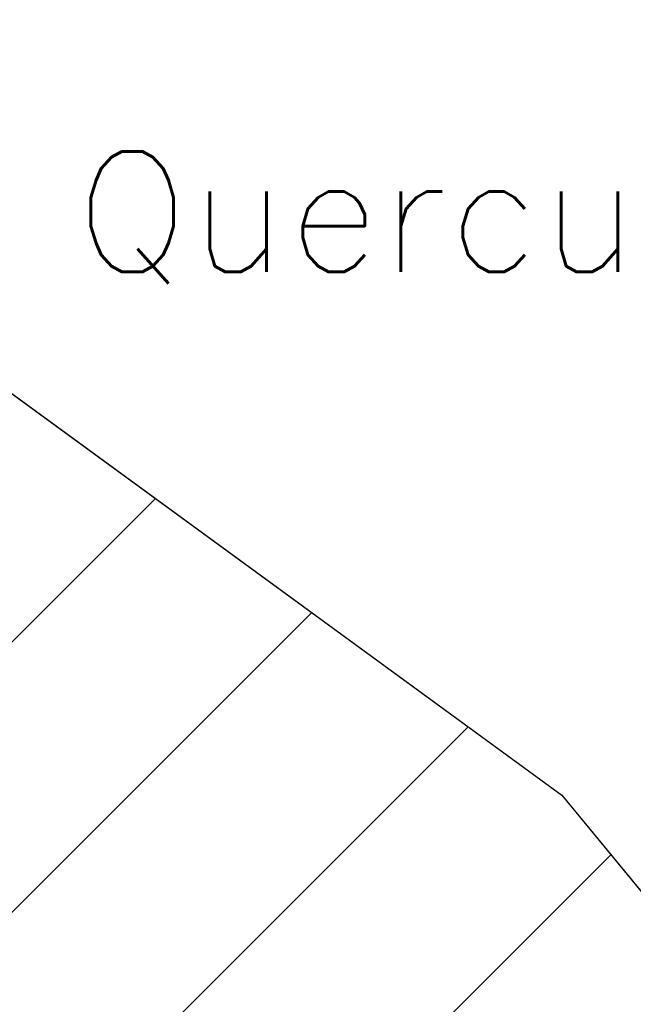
# Model space of a CAD drawing. Header units: metres. Extents: x 102852 to 106916, y 385458 to 392749.
# Tile 42 of 47: x 105114 to 105119, y 388209 to 388217. Entities that reach past the tile are written whole.
import ezdxf
from ezdxf.enums import TextEntityAlignment as Align

# ---------------------------------------------------------------- set-up
doc = ezdxf.new("R2010")
doc.units = ezdxf.units.M
for name, color, linetype, lineweight in [('0-BEPLANTING', 14, 'Continuous', 30), ('B-WE-GR-STRUIK-G', 90, 'Continuous', 13), ('Boomsoort', 10, 'Continuous', 0)]:
    doc.layers.add(name, color=color, linetype=linetype, lineweight=lineweight)
doc.styles.add('Style-txt', font='txt.shx')

msp = doc.modelspace()

# ---------------------------------------------------------------- hatches: boundary and pattern name
at = {"layer": '0-BEPLANTING', "ltscale": 0.2}
h = msp.add_hatch(dxfattribs=at)
h.set_pattern_fill('ANSI31', color=256, scale=0.1, pattern_type=2)
h.set_pattern_definition([(44.99999999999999, (0, 0), (-1.122532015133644, 1.122532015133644), [])])
h.paths.add_polyline_path([(105065.7370000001, 388136.462), (105067.3500000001, 388138.352), (105071.3510000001, 388142.347), (105071.0813859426, 388142.5762335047), (105072.1480000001, 388141.63), (105101.0680000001, 388172.737), (105108.5350000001, 388185.584), (105118.8030000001, 388203.572), (105116.5560000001, 388206.183), (105105.2830000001, 388216.058), (105068.9620000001, 388247.964), (105041.0390000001, 388272.612), (105028.4800000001, 388284.381), (105012.7060000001, 388305.132), (104993.4690000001, 388321.613), (105005.563370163, 388330.0038712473), (105028.7960000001, 388296.517), (105043.8710000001, 388275.93), (105049.9910000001, 388269.913), (105088.3190000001, 388237.582), (105113.4635000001, 388214.082), (105118.3005000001, 388210.551), (105121.3606606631, 388206.818026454), (105120.5221192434, 388203.662402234), (105101.8985380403, 388171.8195439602), (105076.5953192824, 388144.2706867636), (105049.7342216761, 388115.2153023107), (105008.9474457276, 388153.1602093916), (105008.6190000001, 388152.827), (105008.3600598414, 388153.037284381), (105010.8100000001, 388155.895), (105014.5800000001, 388152.596), (105014.9560000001, 388153.0140000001), (105031.5800000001, 388138.45), (105031.0070000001, 388137.708), (105033.3490000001, 388135.83), (105049.1240000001, 388121.946), (105062.7989259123, 388137.5515055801), (105063.5372980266, 388138.3927377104)])

# ---------------------------------------------------------------- linework, layer by layer
at = {"layer": 'B-WE-GR-STRUIK-G', "flags": 128}
msp.add_lwpolyline([(105005.563370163, 388330.0038712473), (105028.7960000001, 388296.517), (105043.8710000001, 388275.93), (105049.9910000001, 388269.913), (105088.3190000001, 388237.582), (105113.4635000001, 388214.082), (105118.3005000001, 388210.551), (105121.3606606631, 388206.818026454), (105120.5221192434, 388203.662402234), (105101.8985380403, 388171.8195439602), (105096.5195917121, 388166.3412525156), (105076.5953192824, 388144.2706867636), (105049.7342216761, 388115.2153023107)], dxfattribs=at)
at = {"layer": 'Defpoints', "flags": 128}
msp.add_lwpolyline([(105005.563370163, 388330.0038712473), (105028.7960000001, 388296.517), (105043.8710000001, 388275.93), (105049.9910000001, 388269.913), (105088.3190000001, 388237.582), (105113.4635000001, 388214.082), (105118.3005000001, 388210.551), (105121.3606606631, 388206.818026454)], dxfattribs=at)
msp.add_lwpolyline([(105005.563370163, 388330.0038712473), (105028.7960000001, 388296.517), (105043.8710000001, 388275.93), (105049.9910000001, 388269.913), (105088.3190000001, 388237.582), (105113.4635000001, 388214.082), (105118.3005000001, 388210.551), (105121.3606606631, 388206.818026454)], dxfattribs=at)

# ---------------------------------------------------------------- texts
at = {"layer": 'Boomsoort', "style": 'Style-txt'}
msp.add_text('Quercus robur', height=1, dxfattribs=at).set_placement((105124.1135437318, 388214.891965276, 0.1341), align=Align.RIGHT)

doc.saveas('drawing.dxf')
